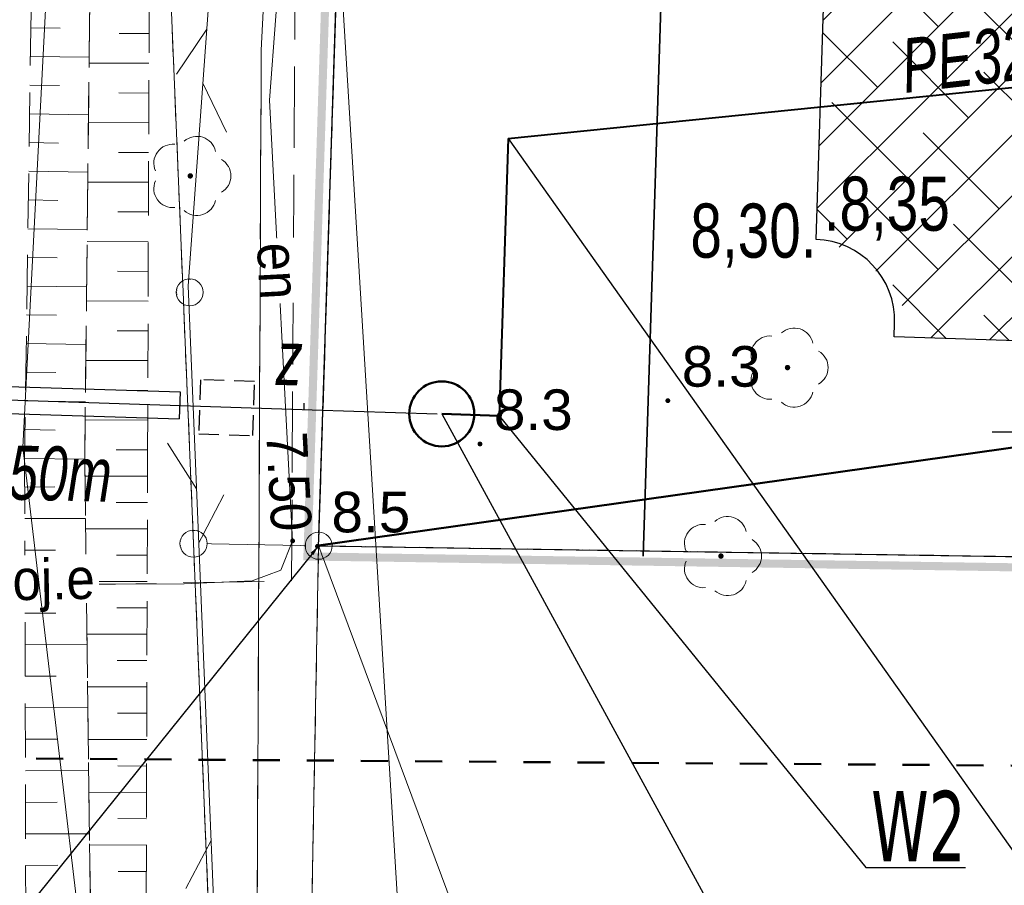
# Model space of a CAD drawing. Extents: x 5477991 to 5478204, y 5952118 to 5952269.
# Tile 6 of 10: x 5478130 to 5478148, y 5952192 to 5952208. Entities that reach past the tile are written whole.
import ezdxf
from ezdxf import colors
from ezdxf.entities.mleader import LeaderData, LeaderLine
from ezdxf.enums import TextEntityAlignment as Align
from ezdxf.math import Vec2, Vec3

# ---------------------------------------------------------------- set-up
doc = ezdxf.new("R2010")
doc.units = 0
doc.header["$LTSCALE"] = 0.5
for name, pattern in [('1 1', [2, 1, -1]), ('2 1', [3, 2, -1]), ('3 1', [4, 3, -1]), ('EGKK', [4, 3, -1]), ('EGUG', [2, 1, -1]), ('HIDDEN', [0.375, 0.25, -0.125])]:
    doc.linetypes.add(name, pattern=pattern)
doc.layers.get('0').update_dxf_attribs({"color": 251})
for name, color, linetype, lineweight in [('--- 01 WODA', 150, 'Continuous', 50), ('--- 01 WODA OPIS', 5, 'Continuous', 18), ('--- 01 WODA OZNACZENIA', 140, 'Continuous', 25), ('--linia  zabudowy', 251, 'Continuous', 35), ('--zagos.terenu', 7, 'Continuous', 30), ('EGDE', 7, 'Continuous', 20), ('EGKK', 251, 'Continuous', 20), ('EGPG', 251, 'Continuous', 20), ('EGPG_O', 251, 'Continuous', 20), ('EGUG', 251, 'Continuous', 20), ('IE_wsp', 1, 'Continuous', 40), ('IE_zewn', 1, 'Continuous', 50), ('OTR', 251, 'Continuous', 20), ('OTRN', 251, 'Continuous', 20), ('OTRN_O', 251, 'Continuous', 18), ('OTZ', 7, 'Continuous', 20), ('SUE', 251, 'Continuous', 20), ('SUE_O', 251, 'Continuous', 20), ('SUK', 251, 'Continuous', 20), ('SUP', 251, 'Continuous', 20), ('SUPS', 251, 'Continuous', 20), ('SUPS_O', 251, 'Continuous', 0), ('SUT', 251, 'Continuous', 20)]:
    doc.layers.add(name, color=color, linetype=linetype, lineweight=lineweight)
for name, color, linetype in [('---01-PRZYŁĄCZE', 5, 'Continuous'), ('--granica', 2, 'Continuous'), ('--rzędne terenu', 7, 'Continuous'), ('--utw.ażur', 251, 'Continuous'), ('PARSI', 7, 'Continuous'), ('Strzałka', 251, 'Continuous')]:
    doc.layers.add(name, color=color, linetype=linetype)
doc.styles.add('Arial', font='arial.ttf')
doc.styles.add('BDOT', font='Arial.ttf', dxfattribs={"width": 0.9})
doc.styles.add('EGBP', font='arial.ttf')
doc.styles.add('GENERATED_STYLE_5', font='ariali.ttf')
doc.styles.add('GESUT', font='Arial.ttf', dxfattribs={"width": 0.9})
doc.styles.add('POGRUBIONY', font='times.ttf', dxfattribs={"width": 0.8})
doc.styles.add('PZ', font='romand.shx', dxfattribs={"width": 0.7})
doc.styles.add('STYL-1', font='arial.ttf', dxfattribs={"width": 0.75})
doc.linetypes.add('LINIA ZAB2', pattern='A,0.4,[135,RODZLIN.shx,S=0.015,R=0,X=-0.1,Y=0],0.4', length=0.8)
doc.linetypes.add('SUTP', pattern='A,7.5,[50,msgB.shx,S=1,R=0,X=0,Y=0],15,[50,msgB.shx,S=1,R=180,X=0,Y=0],7.5', length=30)
doc.dimstyles.new('PZ', dxfattribs={"dimscale": 0.5, "dimtxt": 2.2, "dimasz": 0, "dimexe": 0, "dimexo": 0, "dimgap": 0.5, "dimtad": 1, "dimdec": 1, "dimlfac": 0.1, "dimzin": 0, "dimdsep": 46, "dimtxsty": 'PZ', "dimcen": 0.09, "dimse1": 1, "dimse2": 1, "dimsd1": 1, "dimsd2": 1, "dimclrd": 8, "dimclre": 8, "dimclrt": 256, "dimadec": 0, "dimazin": 0, "dimtfac": 1, "dimtdec": 1, "dimtofl": 0, "dimtmove": 1, "dimatfit": 3, "dimfxl": 1, "dimtolj": 1, "dimtzin": 0, "dimarcsym": 0})

# ---------------------------------------------------------------- blocks, each defined once
blk = doc.blocks.new('OTZL')
at = {"layer": 'OTZ', "color": 0, "lineweight": 18, "const_width": 0.1}
blk.add_lwpolyline([(-0.05, 0, 1), (0.05, 0, 1)], format="xyb", close=True, dxfattribs=at)
at = {"layer": 'OTZ', "color": 0, "lineweight": 18}
for centre, start, end in [((0.247, 0.761), 12, 132), ((-0.647, 0.47), 84, 204), ((0.8, 0), 300, 60), ((-0.647, -0.47), 156, 276), ((0.247, -0.761), 228, 348)]:
    blk.add_arc(centre, 0.7, start, end, dxfattribs=at)
blk = doc.blocks.new('SUPS_B')
at = {"layer": 'SUPS', "color": 0, "const_width": 0.09, "flags": 128}
blk.add_lwpolyline([(-0.045, 0, 1), (0.045, 0, 1)], format="xyb", close=True, dxfattribs=at)
at = {"layer": 'SUPS_O', "color": 0, "style": 'GESUT', "width": 0.9}
blk.add_attdef('RZEDNA', (1.597, -0.736), '', height=1.5, dxfattribs=at)
blk = doc.blocks.new('SUPP')
at = {"color": 0}
blk.add_wipeout([(0.48, 0), (0.457, 0.148), (0.388, 0.282), (0.282, 0.388), (0.148, 0.457), (0, 0.48), (-0.148, 0.457), (-0.282, 0.388), (-0.388, 0.282), (-0.457, 0.148), (-0.48, 0), (-0.457, -0.148), (-0.388, -0.282), (-0.282, -0.388), (-0.148, -0.457), (0, -0.48), (0.148, -0.457), (0.282, -0.388), (0.388, -0.282), (0.457, -0.148)], dxfattribs=at).dxf.layer = 'SUP'
at = {"layer": 'SUP', "color": 0, "lineweight": 18}
blk.add_circle((0, 0), 0.5, dxfattribs=at)
blk = doc.blocks.new('EGPG_a')
at = {"layer": 'EGPG_O', "color": 0, "style": 'EGBP'}
blk.add_attdef('NRP', (0.976, 0.519), '', height=1.5, dxfattribs=at)
at = {"color": 0}
blk.add_wipeout([(0.48, 0), (0.457, 0.148), (0.388, 0.282), (0.282, 0.388), (0.148, 0.457), (0, 0.48), (-0.148, 0.457), (-0.282, 0.388), (-0.388, 0.282), (-0.457, 0.148), (-0.48, 0), (-0.457, -0.148), (-0.388, -0.282), (-0.282, -0.388), (-0.148, -0.457), (0, -0.48), (0.148, -0.457), (0.282, -0.388), (0.388, -0.282), (0.457, -0.148)], dxfattribs=at).dxf.layer = 'EGPG'
at = {"layer": 'EGPG', "color": 0, "lineweight": 18}
blk.add_circle((0, 0, 1), 0.5, dxfattribs=at)
blk = doc.blocks.new('OTRN')
at = {"layer": 'OTRN', "color": 0, "const_width": 0.09}
blk.add_lwpolyline([(-0.045, 0, 1), (0.045, 0, 1)], format="xyb", close=True, dxfattribs=at)
at = {"layer": 'OTRN_O', "color": 0, "style": 'BDOT'}
blk.add_attdef('RZEDNA', (0.514, 0.515), '', height=1.5, dxfattribs=at)
blk = doc.blocks.new('SUTP')
at = {"layer": 'SUT', "color": 0, "lineweight": 18}
for p, q in [((-1, 0.268), (0, 2)), ((1, -1.732), (0, 0))]:
    blk.add_line(p, q, dxfattribs=at)
blk = doc.blocks.new('mzsk')
at = {"layer": 'PARSI', "color": 0}
for p, q in [((0, -5), (0, 5)), ((5, 0), (-5, 0))]:
    blk.add_line(p, q, dxfattribs=at)
blk = doc.blocks.new('_None')

msp = doc.modelspace()

# ---------------------------------------------------------------- hatches: boundary and pattern name
at = {"layer": '--utw.ażur'}
h = msp.add_hatch(dxfattribs=at)
h.set_pattern_fill('ANSI38', color=256, scale=0.25, style=0)
h.paths.add_polyline_path([(5478144.246, 5952203.557, -0.284874), (5478146.06, 5952201.747), (5478149.687, 5952201.63), (5478150.3, 5952220.716), (5478156.301, 5952220.533), (5478156.414, 5952224.036), (5478141.917, 5952224.491), (5478139.418, 5952224.572), (5478135.906, 5952224.684), (5478135.77, 5952220.602), (5478143.285, 5952220.362, -0.405573), (5478144.737, 5952218.863), (5478144.656, 5952216.316)])

# ---------------------------------------------------------------- linework, layer by layer
at = {"layer": '--- 01 WODA', "lineweight": 40}
for p, q in [((5478138.559, 5952205.421), (5478157.981, 5952207.383)), ((5478138.559, 5952205.421), (5478138.395, 5952200.302)), ((5478137.335, 5952200.336), (5478138.395, 5952200.302))]:
    msp.add_line(p, q, dxfattribs=at)
at = {"layer": '--- 01 WODA', "color": 1, "lineweight": 25}
for p, q in [((5478119.221, 5952201.168), (5478132.505, 5952200.741)), ((5478132.505, 5952200.741), (5478132.486, 5952200.241)), ((5478119.205, 5952200.668), (5478132.486, 5952200.241))]:
    msp.add_line(p, q, dxfattribs=at)
at = {"layer": '--- 01 WODA'}
msp.add_line((5478137.335, 5952200.336), (5478138.395, 5952200.302), dxfattribs=at)
msp.add_line((5478137.335, 5952200.336), (5478138.395, 5952200.302), dxfattribs=at)
msp.add_circle((5478137.335, 5952200.336), 0.6, dxfattribs=at)
at = {"layer": '---01-PRZYŁĄCZE'}
for p, q in [((5478118.785, 5952200.932), (5478134.941, 5952200.413)), ((5478134.788, 5952200.534), (5478134.785, 5952200.416)), ((5478134.941, 5952200.413), (5478137.249, 5952200.339))]:
    msp.add_line(p, q, dxfattribs=at)
at = {"layer": '--linia  zabudowy', "linetype": 'LINIA ZAB2', "ltscale": 10}
msp.add_lwpolyline([(5478142.281, 5952235.821), (5478142.121, 5952230.823), (5478141.96, 5952225.826), (5478141.057, 5952197.707)], dxfattribs=at)
at = {"layer": '--zagos.terenu', "linetype": 'Continuous'}
for p, q in [((5478144.246, 5952203.556), (5478144.656, 5952216.316)), ((5478145.689, 5952201.759), (5478145.697, 5952202.009)), ((5478149.687, 5952201.63), (5478145.689, 5952201.759))]:
    msp.add_line(p, q, dxfattribs=at)
msp.add_arc((5478144.198, 5952202.057), 1.5, 358.1603, 88.1603, dxfattribs=at)
at = {"color": 0, "linetype": 'HIDDEN', "ltscale": 3}
msp.add_lwpolyline([(5478133.876, 5952200.935), (5478132.877, 5952200.967), (5478132.845, 5952199.968), (5478133.844, 5952199.936)], close=True, dxfattribs=at)
at = {"layer": 'EGDE', "lineweight": 18}
for points in [[(5478138.643, 5952261.948), (5478135.96, 5952225.92), (5478183.22, 5952225.18), (5478182.42, 5952197.17), (5478135.06, 5952197.9), (5478134.54, 5952169.916)], [(5478134.548, 5952170.371), (5478135.06, 5952197.9), (5478132.75, 5952197.94), (5478133.89, 5952170.239)]]:
    msp.add_lwpolyline(points, dxfattribs=at)
msp.add_lwpolyline([(5478135.06, 5952197.9), (5478182.42, 5952197.17), (5478183.22, 5952225.18), (5478135.96, 5952225.92)], close=True, dxfattribs=at)
at = {"layer": 'EGKK', "linetype": 'EGKK', "lineweight": 18}
msp.add_lwpolyline([(5478135.06, 5952197.9), (5478182.42, 5952197.17), (5478183.22, 5952225.18), (5478135.96, 5952225.92)], close=True, dxfattribs=at)
at = {"layer": 'EGUG', "linetype": 'EGUG', "lineweight": 18}
msp.add_lwpolyline([(5478135.06, 5952197.9), (5478182.42, 5952197.17), (5478183.22, 5952225.18), (5478135.96, 5952225.92)], close=True, dxfattribs=at)
at = {"layer": 'OTR'}
for p, q in [((5478129.745, 5952207.465), (5478130.286, 5952207.458)), ((5478131.929, 5952207.358), (5478131.378, 5952207.36)), ((5478129.737, 5952206.935), (5478130.822, 5952206.92)), ((5478131.927, 5952206.809), (5478130.821, 5952206.813)), ((5478129.729, 5952206.405), (5478130.273, 5952206.397)), ((5478131.925, 5952206.26), (5478131.37, 5952206.262)), ((5478129.722, 5952205.875), (5478130.81, 5952205.859)), ((5478131.923, 5952205.711), (5478130.809, 5952205.715)), ((5478129.714, 5952205.345), (5478130.259, 5952205.337)), ((5478131.921, 5952205.162), (5478131.362, 5952205.164)), ((5478129.707, 5952204.815), (5478130.799, 5952204.799)), ((5478131.919, 5952204.613), (5478130.797, 5952204.617)), ((5478129.699, 5952204.285), (5478130.246, 5952204.277)), ((5478131.917, 5952204.064), (5478131.354, 5952204.066)), ((5478129.691, 5952203.755), (5478130.787, 5952203.739)), ((5478131.915, 5952203.515), (5478130.785, 5952203.519)), ((5478129.684, 5952203.225), (5478130.232, 5952203.217)), ((5478131.913, 5952202.966), (5478131.346, 5952202.968)), ((5478129.676, 5952202.695), (5478130.775, 5952202.679)), ((5478131.911, 5952202.417), (5478130.773, 5952202.421)), ((5478129.668, 5952202.165), (5478130.219, 5952202.157)), ((5478131.909, 5952201.868), (5478131.338, 5952201.87)), ((5478129.661, 5952201.635), (5478130.764, 5952201.619)), ((5478131.907, 5952201.319), (5478130.76, 5952201.323)), ((5478129.653, 5952201.104), (5478130.206, 5952201.097)), ((5478131.905, 5952200.77), (5478131.33, 5952200.772)), ((5478129.646, 5952200.574), (5478130.752, 5952200.558)), ((5478131.903, 5952200.22), (5478130.748, 5952200.225)), ((5478129.638, 5952200.044), (5478130.192, 5952200.036)), ((5478131.901, 5952199.671), (5478131.322, 5952199.674)), ((5478129.63, 5952199.514), (5478130.74, 5952199.498)), ((5478131.899, 5952199.185), (5478130.744, 5952199.188)), ((5478129.631, 5952198.984), (5478130.189, 5952198.986)), ((5478131.898, 5952198.698), (5478131.324, 5952198.7)), ((5478129.633, 5952198.402), (5478130.754, 5952198.405)), ((5478131.896, 5952198.212), (5478130.756, 5952198.215)), ((5478129.634, 5952197.82), (5478130.198, 5952197.821)), ((5478131.895, 5952197.725), (5478131.329, 5952197.727)), ((5478129.636, 5952197.238), (5478130.769, 5952197.241)), ((5478131.894, 5952197.239), (5478130.769, 5952197.242)), ((5478131.892, 5952196.752), (5478131.334, 5952196.754)), ((5478129.637, 5952196.655), (5478130.207, 5952196.657)), ((5478131.891, 5952196.266), (5478130.781, 5952196.269)), ((5478129.639, 5952196.073), (5478130.784, 5952196.076)), ((5478131.89, 5952195.779), (5478131.339, 5952195.781)), ((5478129.64, 5952195.491), (5478130.216, 5952195.493)), ((5478131.888, 5952195.293), (5478130.794, 5952195.296)), ((5478129.642, 5952194.909), (5478130.799, 5952194.912)), ((5478131.887, 5952194.806), (5478131.344, 5952194.808)), ((5478129.643, 5952194.327), (5478130.225, 5952194.328)), ((5478131.886, 5952194.32), (5478130.807, 5952194.323)), ((5478131.884, 5952193.833), (5478131.349, 5952193.835)), ((5478129.645, 5952193.745), (5478130.814, 5952193.748)), ((5478131.883, 5952193.347), (5478130.819, 5952193.349)), ((5478129.646, 5952193.162), (5478130.234, 5952193.164)), ((5478131.882, 5952192.86), (5478131.354, 5952192.861)), ((5478129.648, 5952192.58), (5478130.829, 5952192.583)), ((5478131.88, 5952192.373), (5478130.832, 5952192.376)), ((5478129.649, 5952191.998), (5478130.243, 5952192)), ((5478131.879, 5952191.887), (5478131.359, 5952191.888))]:
    msp.add_line(p, q, dxfattribs=at)
at = {"layer": 'OTR', "linetype": '2 1', "lineweight": 18}
for points in [[(5478131.389, 5952170.103), (5478131.02, 5952177.9), (5478130.74, 5952199.46), (5478130.93, 5952216.73), (5478130.78, 5952218.43), (5478130.53, 5952218.92), (5478129.9, 5952218.27), (5478129.63, 5952199.49), (5478129.66, 5952187.82), (5478130.01, 5952177.81), (5478130.345, 5952170.112)], [(5478132.241, 5952170.434), (5478131.84, 5952177.88), (5478131.9, 5952199.5), (5478131.97, 5952218.27), (5478131.51, 5952218.87), (5478131.24, 5952218.45), (5478130.93, 5952216.73), (5478130.74, 5952199.46), (5478131.02, 5952177.9), (5478131.359, 5952170.742)]]:
    msp.add_lwpolyline(points, dxfattribs=at)
at = {"layer": 'SUE', "linetype": '3 1', "lineweight": 18}
msp.add_lwpolyline([(5478116.68, 5952186.92), (5478116.56, 5952196.92), (5478134.56, 5952197.25), (5478134.74, 5952228.28), (5478137.44, 5952261.9), (5478138.39, 5952261.75), (5478138.62, 5952261.73), (5478140.85, 5952261.47), (5478140.97, 5952261.23)], dxfattribs=at)
at = {"layer": 'SUE', "lineweight": 18}
msp.add_lwpolyline([(5478129.12, 5952196.94), (5478130.66, 5952197.19), (5478132.58, 5952197.2), (5478133.83, 5952197.25), (5478134.36, 5952197.45), (5478134.58, 5952197.99), (5478134.15, 5952206.13), (5478134.62, 5952212.34), (5478134.51, 5952219.92), (5478134.64, 5952225.79), (5478134.43, 5952231.37), (5478134.03, 5952236.57), (5478134.24, 5952241.09), (5478133.9, 5952245.18), (5478133.67, 5952247.41), (5478133.6, 5952249.4), (5478133.94, 5952255.78), (5478134.08, 5952257.6), (5478134.42, 5952258.55), (5478134.92, 5952258.91), (5478135.57, 5952259.4), (5478136.08, 5952259.5), (5478136.24, 5952259.5)], dxfattribs=at)

# ---------------------------------------------------------------- block references
at = {"layer": 'OTRN', "xscale": 0.5, "yscale": 0.5, "zscale": 0.5}
for p in [(5478138.04, 5952199.78, 8.324), (5478148.28, 5952200.7, 8.262), (5478141.51, 5952200.58, 8.25)]:
    msp.add_blockref('OTRN', p, dxfattribs=at).add_auto_attribs({'RZEDNA': '8.3'})
at = {"layer": 'OTZ', "xscale": 0.5, "yscale": 0.5, "zscale": 0.5, "rotation": 360}
msp.add_blockref('OTZL', (5478132.69, 5952204.73), dxfattribs=at)
at = {"layer": 'OTZ', "lineweight": 18, "xscale": 0.5, "yscale": 0.5, "zscale": 0.5}
for p in [(5478143.72, 5952201.19, 8.237), (5478142.49, 5952197.71, 8.147)]:
    msp.add_blockref('OTZL', p, dxfattribs=at)
at = {"layer": 'PARSI', "xscale": 0.5, "yscale": 0.5, "zscale": 0.5}
msp.add_blockref('mzsk', (5478150, 5952200), dxfattribs=at)
at = {"layer": 'SUPS'}
ref = msp.add_blockref('SUPS_B', (5478134.58, 5952197.99), dxfattribs=dict(at, xscale=0.5, yscale=0.5, zscale=0.5, rotation=360))
ref.add_attrib('RZEDNA', '7.50', dxfattribs={"layer": 'SUPS_O', "color": 0, "height": 0.75, "rotation": 273.0236, "style": 'GESUT', "width": 0.9}).set_placement((5478134.467, 5952200.002, 7.5), align=Align.MIDDLE_LEFT)
at = {"layer": 'SUT', "linetype": 'SUTP', "lineweight": 18, "xscale": 0.5, "yscale": 0.5, "zscale": 0.5}
for p, rotation in [((5478132.922, 5952206.44), 355.8464788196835), ((5478133.116, 5952191.46), 2.375405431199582)]:
    msp.add_blockref('SUTP', p, dxfattribs=dict(at, rotation=rotation))

# ---------------------------------------------------------------- texts
at = {"layer": '--- 01 WODA', "color": 1, "lineweight": 25, "style": 'GENERATED_STYLE_5', "width": 0.7}
msp.add_text('RO DN65, L=13,50m', height=1, rotation=358.7501, dxfattribs=at).set_placement((5478122.074, 5952198.913, 909.49))
at = {"layer": '--- 01 WODA OPIS', "linetype": 'Continuous', "lineweight": 18, "style": 'GENERATED_STYLE_5', "width": 0.7}
for s, rotation, p in [('PE32', 6.5371, (5478145.891, 5952206.26, 909.49)), ('z', 358.7501, (5478134.266, 5952200.87, 909.49))]:
    msp.add_text(s, height=1, rotation=rotation, dxfattribs=at).set_placement(p)
at = {"layer": '--- 01 WODA OZNACZENIA', "linetype": 'Continuous', "insert": (5478145.265, 5952192.723), "char_height": 1.3, "attachment_point": 4, "style": 'PZ'}
msp.add_mtext('\\fTahoma|b0|i0|c238|p32;W2', dxfattribs=at)
at = {"layer": '--rzędne terenu', "char_height": 1, "width": 11.893, "attachment_point": 1, "style": 'STYL-1'}
for s, insert in [('.8,35 ', (5478144.389, 5952204.717, -18.512)), ('8,30. ', (5478141.926, 5952204.22, -2.023))]:
    msp.add_mtext(s, dxfattribs=dict(at, insert=insert))

# ---------------------------------------------------------------- next in the draw order: block references
at = {"layer": 'SUP', "xscale": 0.5, "yscale": 0.5, "zscale": 0.5, "rotation": 360}
msp.add_blockref('SUPP', (5478132.68, 5952202.58), dxfattribs=at)

# ---------------------------------------------------------------- next in the draw order: texts
at = {"layer": 'SUE_O', "insert": (5478128.57, 5952197.14), "char_height": 0.75, "attachment_point": 4, "rotation": 1.0502, "style": 'GESUT', "bg_fill": 3, "box_fill_scale": 1.1, "bg_fill_color": 256, "bg_fill_transparency": 0}
msp.add_mtext('proj.e', dxfattribs=at)

# ---------------------------------------------------------------- next in the draw order: linework, layer by layer
at = {"layer": 'EGDE', "lineweight": 18}
msp.add_lwpolyline([(5478131.99, 5952216.23), (5478132.75, 5952197.94), (5478135.06, 5952197.9), (5478135.96, 5952225.92), (5478132.73, 5952225.97)], close=True, dxfattribs=at)

# ---------------------------------------------------------------- next in the draw order: block references
at = {"layer": 'EGPG', "xscale": 0.5, "yscale": 0.5, "zscale": 0.5, "rotation": 360}
for p in [(5478132.75, 5952197.94), (5478135.06, 5952197.9)]:
    msp.add_blockref('EGPG_a', p, dxfattribs=at)

# ---------------------------------------------------------------- next in the draw order: texts
at = {"layer": 'SUE_O', "insert": (5478134.29, 5952203.5), "char_height": 0.75, "attachment_point": 4, "rotation": 273.0236, "style": 'GESUT', "bg_fill": 3, "box_fill_scale": 1.1, "bg_fill_color": 256, "bg_fill_transparency": 0}
msp.add_mtext('en', dxfattribs=at)

# ---------------------------------------------------------------- next in the draw order: linework, layer by layer
at = {"layer": '--granica', "lineweight": 40, "const_width": 0.15, "flags": 128}
msp.add_lwpolyline([(5478135.766, 5952226.123), (5478183.426, 5952225.377), (5478182.614, 5952196.967), (5478134.854, 5952197.703)], close=True, dxfattribs=at)
for q in [(5478135.764, 5952219.804), (5478158.74, 5952197.535)]:
    msp.add_line((5478135.06, 5952197.9), q)
at = {"layer": 'EGDE', "lineweight": 18}
msp.add_lwpolyline([(5478133.87, 5952170.732), (5478132.75, 5952197.94), (5478131.99, 5952216.23), (5478132.73, 5952225.97), (5478135.46, 5952261.562)], dxfattribs=at)
at = {"layer": 'EGUG', "linetype": 'EGUG', "lineweight": 18}
for points in [[(5478133.878, 5952170.536), (5478132.75, 5952197.94), (5478131.99, 5952216.23), (5478132.73, 5952225.97), (5478135.479, 5952261.807)], [(5478134.566, 5952171.322), (5478135.06, 5952197.9), (5478135.96, 5952225.92), (5478138.641, 5952261.913)], [(5478135.458, 5952261.531), (5478132.73, 5952225.97), (5478131.99, 5952216.23), (5478132.75, 5952197.94), (5478133.841, 5952171.424)], [(5478201.197, 5952247.222), (5478186.09, 5952245.8), (5478183.22, 5952225.18), (5478182.42, 5952197.17), (5478135.06, 5952197.9), (5478134.54, 5952169.967)]]:
    msp.add_lwpolyline(points, dxfattribs=at)
at = {"layer": 'Strzałka', "linetype": '1 1', "lineweight": 50, "flags": 128}
msp.add_lwpolyline([(5478188.435, 5952229.332), (5478187.552, 5952193.554), (5478113.251, 5952194.092), (5478113.161, 5952230.256), (5478188.435, 5952229.332), (5478188.435, 5952229.332)], dxfattribs=at)
at = {"layer": 'SUK', "lineweight": 18}
for points in [[(5478132.942, 5952171.567), (5478132.46, 5952175.59), (5478129.6, 5952199.72), (5478132.13, 5952248.55)], [(5478137.704, 5952171.888), (5478135.32, 5952210.94), (5478137.17, 5952247.91)]]:
    msp.add_lwpolyline(points, dxfattribs=at)
at = {"layer": 'SUT', "linetype": '3 1', "lineweight": 18}
for points in [[(5478133.821, 5952169.105), (5478134, 5952207.05), (5478136.79, 5952259.85), (5478141.44, 5952266.25)], [(5478133.828, 5952170.469), (5478134, 5952207.05), (5478136.79, 5952259.85), (5478141.44, 5952266.25)]]:
    msp.add_lwpolyline(points, dxfattribs=at)
at = {"layer": 'SUT', "linetype": 'Continuous', "lineweight": 18, "flags": 128}
msp.add_lwpolyline([(5478136.83, 5952260.26), (5478132.65, 5952202.7), (5478133.996, 5952170.257)], dxfattribs=at)

# ---------------------------------------------------------------- next in the draw order: block references
at = {"layer": 'OTRN', "xscale": 0.5, "yscale": 0.5, "zscale": 0.5}
msp.add_blockref('OTRN', (5478135.04, 5952197.89, 8.465), dxfattribs=at).add_auto_attribs({'RZEDNA': '8.5'})
at = {"layer": 'SUT', "linetype": 'SUTP', "lineweight": 18, "xscale": 0.5, "yscale": 0.5, "zscale": 0.5, "rotation": 182.3754054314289}
msp.add_blockref('SUTP', (5478132.805, 5952198.953), dxfattribs=at)

# ---------------------------------------------------------------- next in the draw order: leaders
at = {"layer": 'IE_wsp', "lineweight": 15}
ml = msp.add_multileader_mtext('Standard', dxfattribs=at)
ml.set_content('{\\fArial|b0|i0|c238|p18;ZKP wg. opracowania ENEA Operator}', color=256, style='POGRUBIONY')
ml.set_leader_properties(color=256)
ml.build(insert=Vec2(0, 0))
ml.multileader.update_dxf_attribs({"text_left_attachment_type": 2, "text_right_attachment_type": 2, "text_top_attachment_type": 0, "text_bottom_attachment_type": 0, "dogleg_length": 0.36, "arrow_head_size": 0.2})
ctx = ml.context
ctx.base_point, ctx.char_height, ctx.arrow_head_size, ctx.landing_gap_size, ctx.plane_origin = Vec3(5478103.532, 5952187.895, -0.36), 1.2, 0.2, 0.2, Vec3(5478126.404, 5952186.939, -0.36)
ctx.left_attachment, ctx.right_attachment, ctx.top_attachment, ctx.bottom_attachment, ctx.text_align_type = 2, 2, 0, 0, 2
notes = []
notes.append((ctx, [(0, (1, 1, 0), (5478126.998, 5952187.895, -0.36), (-1, 0), 0.36, [(0, [(5478135.062, 5952197.903, 8.465)], 256, [])])]))
ctx.mtext.insert, ctx.mtext.alignment, ctx.mtext.flow_direction = Vec3(5478126.438, 5952188.681, -0.36), 3, 5
ctx.mtext.has_bg_fill, ctx.mtext.bg_color, ctx.mtext.bg_scale_factor, ctx.mtext.bg_transparency, ctx.mtext.use_window_bg_color = 1, -1023410175, 1.1, 0, 1
for ctx, leaders in notes:
    for number, flags, end, landing, length, lines in leaders:
        leader = LeaderData()
        leader.index, (leader.has_last_leader_line, leader.has_dogleg_vector, leader.attachment_direction) = number, flags
        leader.last_leader_point, leader.dogleg_vector, leader.dogleg_length = Vec3(end), Vec3(landing), length
        for number, points, colour, breaks in lines:
            line = LeaderLine()
            line.index, line.vertices, line.color, line.breaks = number, Vec3.list(points), colors.encode_raw_color(colour), breaks
            leader.lines.append(line)
        ctx.leaders.append(leader)

# ---------------------------------------------------------------- next in the draw order: leaders
ml = msp.add_multileader_mtext('Standard', dxfattribs=at)
ml.set_content('{\\L\\W0.75;E1}', color=1, style='Arial')
ml.set_leader_properties(color=256, lineweight=18)
ml.set_arrow_properties(name='NONE')
ml.build(insert=Vec2(0, 0))
ml.multileader.update_dxf_attribs({"text_left_attachment_type": 8, "text_right_attachment_type": 8, "dogleg_length": 0.36, "arrow_head_size": 0.3})
ctx = ml.context
ctx.base_point, ctx.char_height, ctx.arrow_head_size, ctx.landing_gap_size, ctx.plane_origin = Vec3(5478145.345, 5952190.409, 10.18), 1.3, 0.3, 0.09, Vec3(5478155.919, 5952167.82, 10.18)
ctx.left_attachment, ctx.right_attachment, ctx.text_align_type = 8, 8, 2
notes = []
notes.append((ctx, [(0, (1, 1, 0), (5478138.633, 5952188.307, 10.18), (1, 0), 0.36, [(0, [(5478135.059, 5952197.902, 10.18)], 256, [])])]))
ctx.mtext.insert, ctx.mtext.alignment, ctx.mtext.flow_direction = Vec3(5478140.391, 5952189.992, 10.18), 3, 5
ctx.mtext.has_bg_fill, ctx.mtext.bg_color, ctx.mtext.bg_scale_factor, ctx.mtext.bg_transparency, ctx.mtext.use_window_bg_color = 1, -1023410175, 1, 0, 1
for ctx, leaders in notes:
    for number, flags, end, landing, length, lines in leaders:
        leader = LeaderData()
        leader.index, (leader.has_last_leader_line, leader.has_dogleg_vector, leader.attachment_direction) = number, flags
        leader.last_leader_point, leader.dogleg_vector, leader.dogleg_length = Vec3(end), Vec3(landing), length
        for number, points, colour, breaks in lines:
            line = LeaderLine()
            line.index, line.vertices, line.color, line.breaks = number, Vec3.list(points), colors.encode_raw_color(colour), breaks
            leader.lines.append(line)
        ctx.leaders.append(leader)

# ---------------------------------------------------------------- next in the draw order: linework, layer by layer
at = {"layer": 'IE_zewn', "elevation": -1.715, "flags": 128}
msp.add_lwpolyline([(5478135.059, 5952197.902), (5478153.772, 5952200.545), (5478158.665, 5952205.951), (5478160.958, 5952205.915)], dxfattribs=at)

# ---------------------------------------------------------------- next in the draw order: leaders
at = {"layer": '--- 01 WODA OZNACZENIA', "color": 4, "linetype": 'Continuous', "annotation_type": 0, "has_hookline": 1, "hookline_direction": 0}
for points, text_width in [([(5478138.559, 5952205.421), (5478148.181, 5952191.842)], 1.725), ([(5478137.335, 5952200.336), (5478143.41, 5952189.2)], 1.763), ([(5478138.395, 5952200.302), (5478145.165, 5952191.96)], 1.741)]:
    msp.add_leader(points, dimstyle='PZ', override={"dimgap": 0.2, "dimclrd": 256}, dxfattribs=dict(at, text_width=text_width))

doc.saveas('drawing.dxf')
